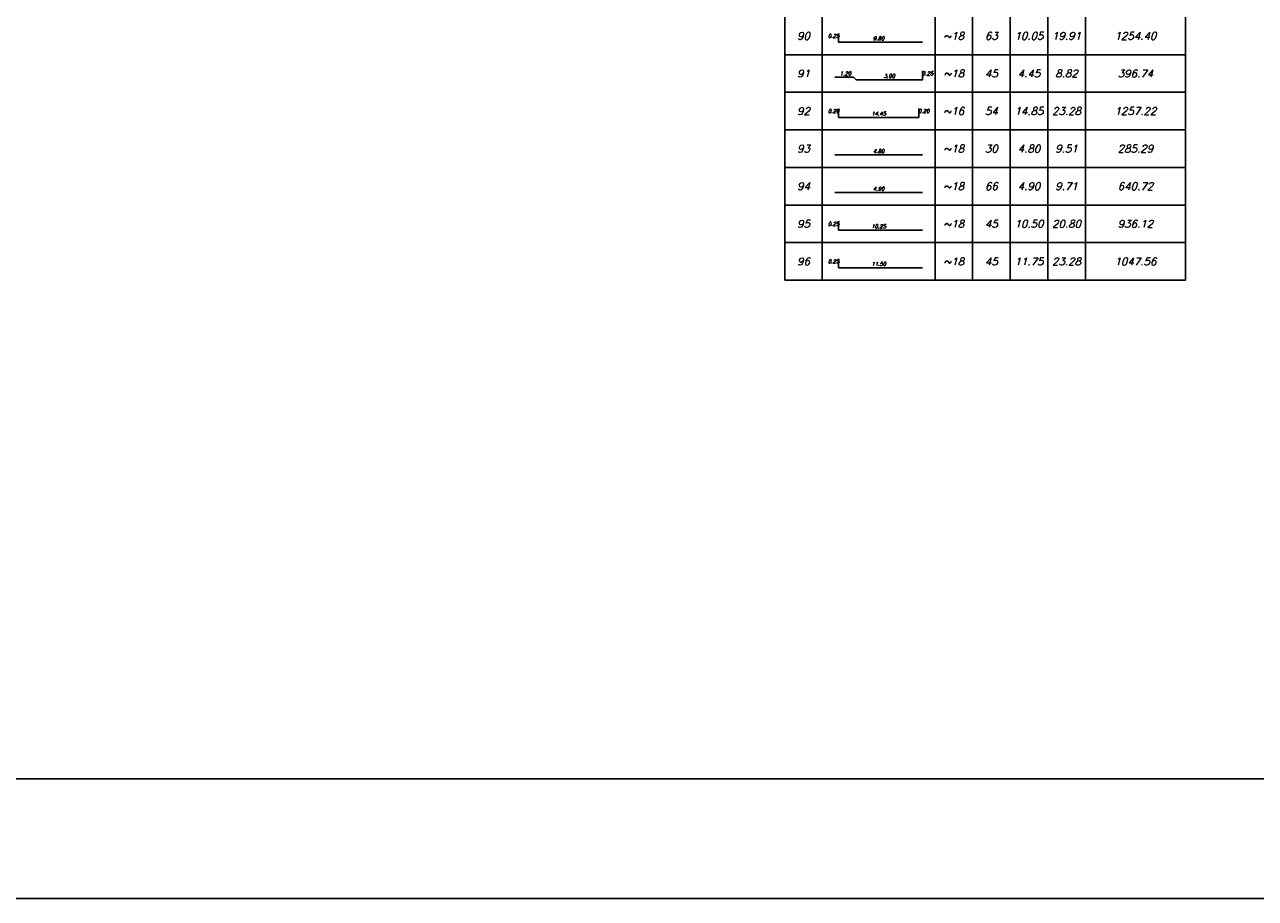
# Model space of a CAD drawing. Header units: inches. Extents: x 826 to 1034, y 702 to 834.
# Tile 82 of 93: x 1000 to 1010, y 776 to 783. Entities that reach past the tile are written whole.
import ezdxf
from ezdxf.enums import TextEntityAlignment as Align

# ---------------------------------------------------------------- set-up
doc = ezdxf.new("R2010")
doc.units = ezdxf.units.IN
doc.header["$MEASUREMENT"] = 0
for name, color, linetype in [('2', 2, 'Continuous'), ('5', 5, 'Continuous'), ('SAZE_DRAWINGS', 7, 'Continuous')]:
    doc.layers.add(name, color=color, linetype=linetype)
doc.styles.add('SAZE_STYLE', font='romansp.shx', dxfattribs={"oblique": 15})

msp = doc.modelspace()

# ---------------------------------------------------------------- linework, layer by layer
at = {"layer": '2'}
msp.add_lwpolyline([(1025.6176, 832.842), (940.9232, 832.842), (940.9232, 775.8088), (1025.6176, 775.8088)], close=True, dxfattribs=at)
at = {"layer": '5'}
msp.add_lwpolyline([(942.0129, 776.8273), (1024.5991, 776.8273), (1024.5991, 831.8235), (942.0129, 831.8235)], close=True, dxfattribs=at)
at = {"layer": 'SAZE_DRAWINGS', "color": 6}
for points in [[(1006.3387, 783.3207), (1006.3387, 783.0003)], [(1009.7563, 783.3207), (1009.7563, 783.0003)], [(1006.3387, 783.0003), (1006.3387, 782.6799)], [(1009.7563, 783.0003), (1009.7563, 782.6799)], [(1006.3387, 782.6799), (1006.3387, 782.3595)], [(1009.7563, 782.6799), (1009.7563, 782.3595)], [(1006.3387, 782.3595), (1006.3387, 782.0391)], [(1009.7563, 782.3595), (1009.7563, 782.0391)], [(1006.3387, 782.0391), (1006.3387, 781.7187)], [(1009.7563, 782.0391), (1009.7563, 781.7187)], [(1006.3387, 781.7187), (1006.3387, 781.3983)], [(1009.7563, 781.7187), (1009.7563, 781.3983)], [(1006.3387, 781.3983), (1006.3387, 781.0779)], [(1009.7563, 781.3983), (1009.7563, 781.0779)]]:
    msp.add_lwpolyline(points, dxfattribs=at)
at = {"layer": 'SAZE_DRAWINGS', "color": 2}
for points in [[(1006.6591, 783.3207), (1006.6591, 783.0003)], [(1007.6203, 783.3207), (1007.6203, 783.0003)], [(1007.9407, 783.3207), (1007.9407, 783.0003)], [(1008.2611, 783.3207), (1008.2611, 783.0003)], [(1008.5815, 783.3207), (1008.5815, 783.0003)], [(1008.9019, 783.3207), (1008.9019, 783.0003)], [(1006.6591, 783.0003), (1006.6591, 782.6799)], [(1007.6203, 783.0003), (1007.6203, 782.6799)], [(1007.9407, 783.0003), (1007.9407, 782.6799)], [(1008.2611, 783.0003), (1008.2611, 782.6799)], [(1008.5815, 783.0003), (1008.5815, 782.6799)], [(1008.9019, 783.0003), (1008.9019, 782.6799)], [(1006.6591, 782.6799), (1006.6591, 782.3595)], [(1007.6203, 782.6799), (1007.6203, 782.3595)], [(1007.9407, 782.6799), (1007.9407, 782.3595)], [(1008.2611, 782.6799), (1008.2611, 782.3595)], [(1008.5815, 782.6799), (1008.5815, 782.3595)], [(1008.9019, 782.6799), (1008.9019, 782.3595)], [(1006.6591, 782.3595), (1006.6591, 782.0391)], [(1007.6203, 782.3595), (1007.6203, 782.0391)], [(1007.9407, 782.3595), (1007.9407, 782.0391)], [(1008.2611, 782.3595), (1008.2611, 782.0391)], [(1008.5815, 782.3595), (1008.5815, 782.0391)], [(1008.9019, 782.3595), (1008.9019, 782.0391)], [(1006.6591, 782.0391), (1006.6591, 781.7187)], [(1007.6203, 782.0391), (1007.6203, 781.7187)], [(1007.9407, 782.0391), (1007.9407, 781.7187)], [(1008.2611, 782.0391), (1008.2611, 781.7187)], [(1008.5815, 782.0391), (1008.5815, 781.7187)], [(1008.9019, 782.0391), (1008.9019, 781.7187)], [(1006.6591, 781.7187), (1006.6591, 781.3983)], [(1007.6203, 781.7187), (1007.6203, 781.3983)], [(1007.9407, 781.7187), (1007.9407, 781.3983)], [(1008.2611, 781.7187), (1008.2611, 781.3983)], [(1008.5815, 781.7187), (1008.5815, 781.3983)], [(1008.9019, 781.7187), (1008.9019, 781.3983)], [(1006.6591, 781.3983), (1006.6591, 781.0779)], [(1007.6203, 781.3983), (1007.6203, 781.0779)], [(1007.9407, 781.3983), (1007.9407, 781.0779)], [(1008.2611, 781.3983), (1008.2611, 781.0779)], [(1008.5815, 781.3983), (1008.5815, 781.0779)], [(1008.9019, 781.3983), (1008.9019, 781.0779)]]:
    msp.add_lwpolyline(points, dxfattribs=at)
at = {"layer": 'SAZE_DRAWINGS', "color": 5}
for points in [[(1006.7979, 783.1819), (1006.7979, 783.1071), (1007.5135, 783.1071)], [(1006.7659, 782.8081), (1006.9261, 782.8081), (1006.9474, 782.7867), (1007.5135, 782.7867), (1007.5135, 782.8615)], [(1006.7979, 782.541), (1006.7979, 782.4663), (1007.4814, 782.4663), (1007.4814, 782.541)], [(1006.7659, 782.1459), (1007.5135, 782.1459)], [(1006.7659, 781.8255), (1007.5135, 781.8255)], [(1006.7979, 781.5798), (1006.7979, 781.5051), (1007.5135, 781.5051)], [(1006.7979, 781.2594), (1006.7979, 781.1847), (1007.5135, 781.1847)]]:
    msp.add_lwpolyline(points, dxfattribs=at)
at = {"layer": 'SAZE_DRAWINGS', "color": 4}
for points in [[(1006.3387, 783.0003), (1009.7563, 783.0003)], [(1006.3387, 782.6799), (1009.7563, 782.6799)], [(1006.3387, 782.3595), (1009.7563, 782.3595)], [(1006.3387, 782.0391), (1009.7563, 782.0391)], [(1006.3387, 781.7187), (1009.7563, 781.7187)], [(1006.3387, 781.3983), (1009.7563, 781.3983)], [(1006.3387, 781.0795), (1009.7563, 781.0795)]]:
    msp.add_lwpolyline(points, dxfattribs=at)

# ---------------------------------------------------------------- texts
at = {"layer": 'SAZE_DRAWINGS', "color": 3, "style": 'SAZE_STYLE', "oblique": 15}
for s, height, p in [('90', 0.06408, (1006.4989, 783.1605)), ('0.25', 0.03204, (1006.7552, 783.1605)), ('9.80', 0.03204, (1007.1397, 783.1391)), ('~18', 0.06408, (1007.7805, 783.1605)), ('63', 0.06408, (1008.1009, 783.1605)), ('10.05', 0.06408, (1008.4213, 783.1605)), ('19.91', 0.06408, (1008.7417, 783.1605)), ('1254.40', 0.06408, (1009.3291, 783.1605)), ('91', 0.06408, (1006.4989, 782.8401)), ('1.20', 0.03204, (1006.8566, 782.8401)), ('3.00', 0.03204, (1007.2305, 782.8187)), ('0.25', 0.03204, (1007.5562, 782.8401)), ('~18', 0.06408, (1007.7805, 782.8401)), ('45', 0.06408, (1008.1009, 782.8401)), ('4.45', 0.06408, (1008.4213, 782.8401)), ('8.82', 0.06408, (1008.7417, 782.8401)), ('396.74', 0.06408, (1009.3291, 782.8401)), ('92', 0.06408, (1006.4989, 782.5197)), ('0.20', 0.03204, (1006.7552, 782.5197)), ('14.45', 0.03204, (1007.1397, 782.4983)), ('0.20', 0.03204, (1007.5242, 782.5197)), ('~16', 0.06408, (1007.7805, 782.5197)), ('54', 0.06408, (1008.1009, 782.5197)), ('14.85', 0.06408, (1008.4213, 782.5197)), ('23.28', 0.06408, (1008.7417, 782.5197)), ('1257.22', 0.06408, (1009.3291, 782.5197)), ('93', 0.06408, (1006.4989, 782.1993)), ('4.80', 0.03204, (1007.1397, 782.1779)), ('~18', 0.06408, (1007.7805, 782.1993)), ('30', 0.06408, (1008.1009, 782.1993)), ('4.80', 0.06408, (1008.4213, 782.1993)), ('9.51', 0.06408, (1008.7417, 782.1993)), ('285.29', 0.06408, (1009.3291, 782.1993)), ('94', 0.06408, (1006.4989, 781.8789)), ('4.90', 0.03204, (1007.1397, 781.8575)), ('~18', 0.06408, (1007.7805, 781.8789)), ('66', 0.06408, (1008.1009, 781.8789)), ('4.90', 0.06408, (1008.4213, 781.8789)), ('9.71', 0.06408, (1008.7417, 781.8789)), ('640.72', 0.06408, (1009.3291, 781.8789)), ('95', 0.06408, (1006.4989, 781.5585)), ('0.25', 0.03204, (1006.7552, 781.5585)), ('10.25', 0.03204, (1007.1397, 781.5371)), ('~18', 0.06408, (1007.7805, 781.5585)), ('45', 0.06408, (1008.1009, 781.5585)), ('10.50', 0.06408, (1008.4213, 781.5585)), ('20.80', 0.06408, (1008.7417, 781.5585)), ('936.12', 0.06408, (1009.3291, 781.5585)), ('96', 0.06408, (1006.4989, 781.2381)), ('0.25', 0.03204, (1006.7552, 781.2381)), ('11.50', 0.03204, (1007.1397, 781.2167)), ('~18', 0.06408, (1007.7805, 781.2381)), ('45', 0.06408, (1008.1009, 781.2381)), ('11.75', 0.06408, (1008.4213, 781.2381)), ('23.28', 0.06408, (1008.7417, 781.2381)), ('1047.56', 0.06408, (1009.3291, 781.2381))]:
    msp.add_text(s, height=height, dxfattribs=at).set_placement(p, align=Align.MIDDLE_CENTER)

doc.saveas('drawing.dxf')
